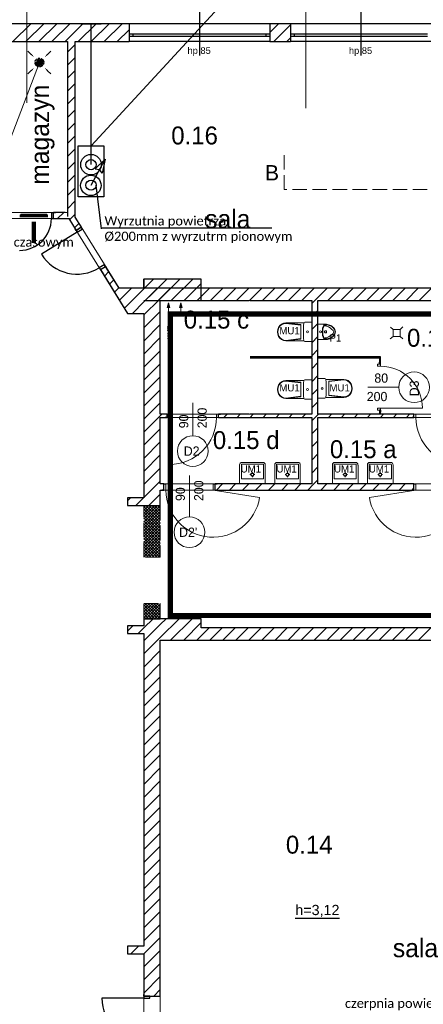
# Model space of a CAD drawing. Header units: millimetres. Extents: x -40063 to 512011, y 350190 to 687060.
# Tile 93 of 256: x 169329 to 177206, y 499789 to 519010. Entities that reach past the tile are written whole.
import ezdxf

# ---------------------------------------------------------------- set-up
doc = ezdxf.new("R2010")
doc.units = ezdxf.units.MM
for name, pattern in [('DASHDOT', [1, 0.5, -0.25, 0, -0.25]), ('DASHED', [0.75, 0.5, -0.25]), ('Krawędzie ukryte', [391.222223, 282.222223, -109])]:
    doc.linetypes.add(name, pattern=pattern)
doc.layers.get('0').update_dxf_attribs({"color": 8})
for name, color, linetype in [('2D - Ogólne', 8, 'Continuous'), ('Elementy Modelu - Strefy', 8, 'Continuous'), ('FLUID-KK-50-ARRGR', 7, 'Continuous'), ('IS_urządzenia', 7, 'Continuous'), ('IS_WM_OPIS', 7, 'Continuous'), ('J_opis pomieszczeń', 8, 'Continuous'), ('Konstrukcja - Ściany zew', 8, 'Continuous'), ('Opisy - Teksty', 8, 'Continuous'), ('Wnętrze - Umeblowanie', 8, 'Continuous'), ('X_ref', 8, 'Continuous')]:
    doc.layers.add(name, color=color, linetype=linetype)
for name, color, linetype, lineweight in [('_IS_WM_OPIS', 7, 'Continuous', 9), ('FLUID-BILANSE', 150, 'Continuous', 18), ('FLUID-KK', 3, 'Continuous', 35), ('J_centrala', 6, 'Continuous', 30), ('J_czerpnia', 4, 'Continuous', 30), ('J_opis srednicy', 7, 'Continuous', 30), ('J_wywiew W1.1', 30, 'Continuous', 30), ('J_zakres opracowania', 226, 'DASHDOT', 30)]:
    doc.layers.add(name, color=color, linetype=linetype, lineweight=lineweight)
doc.styles.add('FDBES', font='simplex.shx')
doc.styles.add('GENERATED_STYLE_1', font='arial.ttf')
doc.styles.add('GENERATED_STYLE_2', font='txt')
doc.styles.get("Standard").update_dxf_attribs({"font": 'arial.ttf'})
doc.dimstyles.new('FDBES', dxfattribs={"dimscale": 50, "dimtxt": 4, "dimasz": 2.5, "dimexe": 0.8, "dimexo": 2, "dimgap": 1, "dimtad": 1, "dimdsep": 46, "dimtxsty": 'FDBES', "dimcen": 2.5, "dimclrd": 4, "dimclre": 5, "dimadec": 0, "dimazin": 0, "dimtfac": 1, "dimtmove": 0, "dimatfit": 3, "dimfxl": 1, "dimarcsym": 0})
pattern_1 = [(45, (-2267103.37, 896171.5), (-127.279217, 127.279217), [])]

# ---------------------------------------------------------------- blocks, each defined once
blk = doc.blocks.new('*U3010')
at = {"color": 0, "linetype": 'ByBlock', "lineweight": -2}
for p, q in [((270, 0, 20), (-270, 0, 20)), ((250, 0), (-250, 0)), ((250, 0, -20), (-250, 0, -20)), ((250, 0, -20), (250, 0)), ((270, 0), (250, 0)), ((-250, 0), (-270, 0)), ((-250, 0, -20), (-250, 0))]:
    blk.add_line(p, q, dxfattribs=at)
at = {"linetype": 'Continuous', "lineweight": -3}
for p, q in [((270, 0, 20), (-270, 0, 20)), ((-270, 0, 20), (270, 0, 20))]:
    blk.add_line(p, q, dxfattribs=at)
blk = doc.blocks.new('fgdfxf')
at = {"layer": 'J_opis srednicy'}
for p, q in [((13318.2, 246.6), (13346.1, 297.5)), ((13346.1, 297.5), (13326.1, 278.2)), ((13346.1, 297.5), (13340.1, 270.3)), ((13326.1, 278.2), (13335, 277.2)), ((13340.1, 270.3), (13334.6, 277.4))]:
    blk.add_line(p, q, dxfattribs=at)
blk = doc.blocks.new('dfghfgh')
at = {"layer": 'IS_urządzenia', "color": 30}
for p, q in [((8676.1, 317.9), (8669.7, 324.3)), ((8676.1, 317.9), (8669.7, 324.3)), ((8676.1, 317.9), (8669.7, 324.3)), ((8707.9, 317.9), (8714.3, 324.2)), ((8707.9, 317.9), (8714.3, 324.2)), ((8707.9, 317.9), (8714.3, 324.2)), ((8676, 286.1), (8669.6, 279.7)), ((8676, 286.1), (8669.6, 279.7)), ((8676, 286.1), (8669.6, 279.7)), ((8707.9, 286), (8714.2, 279.7)), ((8707.9, 286), (8714.2, 279.7)), ((8707.9, 286), (8714.2, 279.7))]:
    blk.add_line(p, q, dxfattribs=at)
at = {"layer": 'IS_urządzenia', "color": 30, "linetype": 'DASHED'}
for radius in [8.5, 8.5, 8.5, 6.38, 6.38, 6.38, 4.25, 4.25, 4.25, 2.12, 2.12, 2.12]:
    blk.add_circle((8692, 302), radius, dxfattribs=at)
at = {"layer": 'IS_urządzenia', "color": 30, "linetype": 'ByBlock', "lineweight": -2}
blk.add_circle((8692, 302), 4.25, dxfattribs=at)
blk.add_circle((8692, 302), 4.25, dxfattribs=at)
blk.add_circle((8692, 302), 4.25, dxfattribs=at)
at = {"layer": 'IS_urządzenia', "color": 30}
for points in [[(8677, 318.8), (8681.7, 312.2), (8675.1, 317)], [(8677, 318.8), (8681.7, 312.2), (8675.1, 317)], [(8677, 318.8), (8681.7, 312.2), (8675.1, 317)], [(8708.8, 316.9), (8702.2, 312.2), (8706.9, 318.8)], [(8708.8, 316.9), (8702.2, 312.2), (8706.9, 318.8)], [(8708.8, 316.9), (8702.2, 312.2), (8706.9, 318.8)], [(8675.1, 287), (8681.7, 291.7), (8677, 285.1)], [(8675.1, 287), (8681.7, 291.7), (8677, 285.1)], [(8675.1, 287), (8681.7, 291.7), (8677, 285.1)], [(8706.9, 285.1), (8702.2, 291.7), (8708.8, 287)], [(8706.9, 285.1), (8702.2, 291.7), (8708.8, 287)], [(8706.9, 285.1), (8702.2, 291.7), (8708.8, 287)]]:
    blk.add_solid(points, dxfattribs=at)
blk = doc.blocks.new('fdgdfg')
at = {"layer": '2D - Ogólne', "color": 8, "linetype": 'Krawędzie ukryte', "lineweight": 13}
for p, q in [((-169194, 507258), (-169194, 507969)), ((-145666, 507258), (-169194, 507258)), ((-168372, 504841), (-171211, 504841))]:
    blk.add_line(p, q, dxfattribs=at)
at = {"layer": '2D - Ogólne', "color": 8, "linetype": 'Continuous'}
for p, q in [((-171930, 505330), (-171930, 505510)), ((-170811, 505330), (-170811, 505510))]:
    blk.add_line(p, q, dxfattribs=at)
at = {"layer": '2D - Ogólne', "color": 12, "linetype": 'Continuous', "lineweight": 13}
for p, q in [((-171449, 505047), (-171474, 504953)), ((-171424, 504953), (-171474, 504953)), ((-171449, 505047), (-171424, 504953)), ((-171449, 504629), (-171449, 504953)), ((-171211, 505047), (-171236, 504953)), ((-171186, 504953), (-171236, 504953)), ((-171211, 505047), (-171186, 504953)), ((-171211, 504835), (-171211, 504953))]:
    blk.add_line(p, q, dxfattribs=at)
at = {"layer": '2D - Ogólne', "color": 12, "linetype": 'Continuous', "lineweight": 13, "extrusion": (0, 0, -1)}
for points in [[(171424, 504953), (171449, 505047), (171474, 504953)], [(171186, 504953), (171211, 505047), (171236, 504953)]]:
    blk.add_solid(points, dxfattribs=at)
at = {"layer": 'Elementy Modelu - Strefy', "color": 8, "linetype": 'Continuous', "lineweight": 0}
for p, q in [((-173420, 510145), (-174590, 510145)), ((-173420, 506810), (-173420, 510145)), ((-173270, 510145), (-165590, 510145)), ((-173270, 506719), (-173270, 510145)), ((-174590, 506810), (-173420, 506810)), ((-173393, 506690), (-174590, 506690)), ((-172250, 504840), (-173393, 506690)), ((-172412, 505330), (-173270, 506719)), ((-170811, 505510), (-171938, 505510)), ((-171938, 505510), (-171938, 505330)), ((-170811, 505330), (-170811, 505510)), ((-171938, 505330), (-172412, 505330)), ((-165590, 505330), (-170811, 505330)), ((-171610, 505090), (-168654, 505090)), ((-171610, 505046), (-171610, 505090)), ((-171610, 502870), (-171610, 505046)), ((-168654, 505090), (-168654, 502870)), ((-168534, 502870), (-168534, 505090)), ((-168534, 505090), (-165590, 505090)), ((-171930, 504840), (-172250, 504840)), ((-171930, 501240), (-171930, 504840)), ((-168654, 502870), (-171610, 502870)), ((-165590, 502870), (-168534, 502870)), ((-171610, 502810), (-168654, 502810)), ((-171610, 501510), (-171610, 502810)), ((-168654, 502810), (-168654, 501510)), ((-168534, 501510), (-168534, 502810)), ((-168534, 502810), (-165590, 502810)), ((-168654, 501510), (-171610, 501510)), ((-165590, 501510), (-168534, 501510)), ((-165590, 501390), (-171610, 501390)), ((-171610, 501390), (-171610, 501090)), ((-172250, 501090), (-172250, 501240)), ((-172250, 501240), (-171930, 501240)), ((-171610, 501090), (-172250, 501090)), ((-171930, 498740), (-171930, 498880)), ((-171930, 498880), (-170810, 498880)), ((-170810, 498880), (-170810, 498700)), ((-172250, 498590), (-172250, 498740)), ((-172250, 498740), (-171930, 498740)), ((-171930, 498590), (-172250, 498590)), ((-171930, 492490), (-171930, 498590)), ((-170810, 498700), (-165590, 498700)), ((-171610, 498460), (-171610, 490120)), ((-165590, 498460), (-171610, 498460)), ((-172250, 492340), (-172250, 492490)), ((-172250, 492490), (-171930, 492490)), ((-171930, 492340), (-172250, 492340)), ((-171930, 489990), (-171930, 492340))]:
    blk.add_line(p, q, dxfattribs=at)
at = {"layer": 'J_opis pomieszczeń', "color": 8, "linetype": 'Continuous', "lineweight": 13}
for p, q in [((-167066, 504528), (-167116, 504571)), ((-166928, 504528), (-166875, 504578)), ((-167066, 504389), (-167123, 504343)), ((-167066, 504528), (-166928, 504528)), ((-167066, 504389), (-167066, 504528)), ((-166928, 504389), (-167066, 504389)), ((-166928, 504528), (-166928, 504389)), ((-166928, 504389), (-166875, 504342))]:
    blk.add_line(p, q, dxfattribs=at)
at = {"layer": 'Konstrukcja - Ściany zew', "linetype": 'Continuous'}
for p, q in [((-170845, 511135), (-170845, 509876)), ((-167695, 511135), (-167695, 509876)), ((-172220, 510495), (-174991, 510495)), ((-174487, 510145), (-174137, 510495)), ((-174233, 510145), (-173883, 510495)), ((-173978, 510145), (-173628, 510495)), ((-173724, 510145), (-173374, 510495)), ((-173469, 510145), (-173119, 510495)), ((-173214, 510145), (-172864, 510495)), ((-172960, 510145), (-172610, 510495)), ((-172705, 510145), (-172355, 510495)), ((-172451, 510145), (-172220, 510375)), ((-174590, 510145), (-173420, 510145)), ((-173695, 506805), (-173735, 506805)), ((-173735, 506805), (-173735, 506690)), ((-173735, 506690), (-173695, 506690)), ((-173695, 506805), (-173695, 506810)), ((-173695, 506810), (-173658, 506810)), ((-173695, 506690), (-173695, 506805)), ((-173695, 506690), (-173695, 506805)), ((-173695, 506690), (-173658, 506690)), ((-173252, 506460), (-173271, 506492)), ((-173154, 506521), (-173252, 506460)), ((-173252, 506460), (-173154, 506521)), ((-173231, 506426), (-173133, 506487)), ((-173149, 506523), (-173169, 506555)), ((-173154, 506521), (-173149, 506523)), ((-173133, 506487), (-173154, 506521)), ((-173231, 506426), (-173928, 505995)), ((-173252, 506460), (-173231, 506426)), ((-172702, 505789), (-172800, 505729)), ((-172800, 505729), (-172778, 505695)), ((-172778, 505695), (-172681, 505755)), ((-172778, 505695), (-172681, 505755)), ((-172778, 505695), (-172759, 505663)), ((-172681, 505755), (-172702, 505789)), ((-172681, 505755), (-172676, 505758)), ((-172676, 505758), (-172657, 505726)), ((-171930, 505510), (-171930, 505330)), ((-171930, 505319), (-171848, 505402)), ((-171930, 505065), (-171738, 505257)), ((-171930, 504810), (-171628, 505113)), ((-171610, 502870), (-171610, 505090)), ((-171930, 504556), (-171610, 504876)), ((-171930, 504840), (-171930, 501240)), ((-171930, 504301), (-171610, 504621)), ((-171930, 504047), (-171610, 504367)), ((-171930, 503792), (-171610, 504112)), ((-171930, 503537), (-171610, 503857)), ((-171930, 503283), (-171610, 503603)), ((-171930, 503028), (-171610, 503348)), ((-171930, 502774), (-171610, 503094)), ((-171930, 502519), (-171610, 502839)), ((-171610, 501510), (-171610, 502810)), ((-171930, 502265), (-171610, 502585)), ((-171930, 502010), (-171610, 502330)), ((-171930, 501756), (-171610, 502076)), ((-171930, 501501), (-171610, 501821)), ((-171930, 501246), (-171610, 501566)), ((-171832, 501090), (-171610, 501312)), ((-171610, 501090), (-171610, 501390)), ((-171930, 498701), (-171751, 498880)), ((-171930, 498880), (-171930, 498740)), ((-171930, 498446), (-171610, 498766)), ((-171930, 498590), (-171930, 492490)), ((-171930, 498192), (-171610, 498512)), ((-171610, 491510), (-171610, 498460)), ((-171930, 497937), (-171610, 498257)), ((-171930, 497683), (-171610, 498003)), ((-171930, 497428), (-171610, 497748)), ((-171930, 497173), (-171610, 497493)), ((-171930, 496919), (-171610, 497239)), ((-171930, 496664), (-171610, 496984)), ((-171930, 496410), (-171610, 496730)), ((-171930, 496155), (-171610, 496475)), ((-171930, 495901), (-171610, 496221)), ((-171930, 495646), (-171610, 495966)), ((-171930, 495392), (-171610, 495712)), ((-171930, 495137), (-171610, 495457)), ((-171930, 494882), (-171610, 495202)), ((-171930, 494628), (-171610, 494948)), ((-171930, 494373), (-171610, 494693)), ((-171930, 494119), (-171610, 494439)), ((-171930, 493864), (-171610, 494184)), ((-171930, 493610), (-171610, 493930)), ((-171930, 493355), (-171610, 493675)), ((-171930, 493101), (-171610, 493421)), ((-171930, 492846), (-171610, 493166)), ((-171930, 492591), (-171610, 492911)), ((-171930, 492337), (-171610, 492657)), ((-171930, 492490), (-172250, 492490)), ((-172250, 492490), (-172250, 492340)), ((-172182, 492340), (-172032, 492490)), ((-172250, 492340), (-171930, 492340)), ((-171930, 492082), (-171610, 492402)), ((-171930, 492340), (-171930, 491510)), ((-171930, 491828), (-171610, 492148)), ((-171930, 491573), (-171610, 491893)), ((-171930, 491510), (-171930, 491547)), ((-171930, 491510), (-171930, 491547)), ((-171930, 491510), (-171815, 491510)), ((-171930, 491510), (-171930, 491470)), ((-171815, 491510), (-171930, 491510)), ((-171930, 491510), (-171815, 491510)), ((-171815, 491510), (-171610, 491510)), ((-171815, 491470), (-171815, 491510)), ((-171815, 491510), (-171610, 491510)), ((-171739, 491510), (-171610, 491639)), ((-171610, 491510), (-171610, 491547)), ((-171610, 491510), (-171610, 491547)), ((-171930, 491470), (-172750, 491470)), ((-171930, 491470), (-171815, 491470))]:
    blk.add_line(p, q, dxfattribs=at)
at = {"layer": 'Konstrukcja - Ściany zew', "color": 8, "linetype": 'Continuous'}
for p, q in [((-172220, 510495), (-172220, 510295)), ((-169470, 510325), (-169301, 510495)), ((-169470, 510495), (-169470, 510295)), ((-169070, 510495), (-169470, 510495)), ((-169396, 510145), (-169070, 510470)), ((-169070, 510495), (-169070, 510295)), ((-173420, 510145), (-173420, 506733)), ((-173270, 510145), (-172220, 510145)), ((-173270, 506719), (-173270, 510145)), ((-172220, 510295), (-172220, 510245)), ((-172220, 510245), (-172220, 510145)), ((-169470, 510295), (-169470, 510245)), ((-169470, 510245), (-169470, 510145)), ((-169470, 510145), (-169070, 510145)), ((-169141, 510145), (-169070, 510216)), ((-169070, 510295), (-169070, 510245)), ((-169070, 510245), (-169070, 510145)), ((-173420, 509939), (-173270, 510089)), ((-173420, 509684), (-173270, 509834)), ((-173420, 509430), (-173270, 509580)), ((-173420, 509175), (-173270, 509325)), ((-173420, 508921), (-173270, 509071)), ((-173420, 508666), (-173270, 508816)), ((-173420, 508411), (-173270, 508561)), ((-173420, 508157), (-173270, 508307)), ((-173420, 507902), (-173270, 508052)), ((-173420, 507648), (-173270, 507798)), ((-173420, 507393), (-173270, 507543)), ((-173420, 507139), (-173270, 507289)), ((-173420, 506884), (-173270, 507034)), ((-173695, 506810), (-173658, 506810)), ((-173695, 506805), (-173695, 506810)), ((-173468, 506810), (-173695, 506810)), ((-173695, 506690), (-173695, 506805)), ((-173695, 506690), (-173658, 506690)), ((-173695, 506690), (-173393, 506690)), ((-173614, 506690), (-173494, 506810)), ((-173393, 506690), (-173252, 506460)), ((-173381, 506669), (-173326, 506724)), ((-173326, 506724), (-173270, 506780)), ((-173149, 506523), (-173270, 506719)), ((-173283, 506512), (-173198, 506597)), ((-173252, 506460), (-173271, 506492)), ((-173252, 506460), (-173154, 506521)), ((-173149, 506523), (-173169, 506555)), ((-173154, 506521), (-173149, 506523)), ((-172778, 505695), (-172681, 505755)), ((-172778, 505695), (-172759, 505663)), ((-172778, 505695), (-172250, 504840)), ((-172681, 505755), (-172676, 505758)), ((-172676, 505758), (-172657, 505726)), ((-172412, 505330), (-172676, 505758)), ((-172700, 505568), (-172613, 505655)), ((-170810, 505510), (-171930, 505510)), ((-171848, 505402), (-171740, 505510)), ((-171738, 505257), (-171485, 505510)), ((-171628, 505113), (-171231, 505510)), ((-171396, 505090), (-170976, 505510)), ((-170810, 505090), (-170810, 505510)), ((-172603, 505410), (-172516, 505498)), ((-172506, 505253), (-172418, 505340)), ((-171930, 505330), (-172412, 505330)), ((-172353, 505151), (-172174, 505330)), ((-172290, 504960), (-171930, 505319)), ((-171930, 505319), (-171920, 505330)), ((-165590, 505330), (-171930, 505330)), ((-171905, 505090), (-171665, 505330)), ((-171651, 505090), (-171411, 505330)), ((-171396, 505090), (-171156, 505330)), ((-171142, 505090), (-170810, 505421)), ((-171142, 505090), (-170902, 505330)), ((-170887, 505090), (-170647, 505330)), ((-170632, 505090), (-170392, 505330)), ((-170378, 505090), (-170138, 505330)), ((-170123, 505090), (-169883, 505330)), ((-169869, 505090), (-169629, 505330)), ((-169614, 505090), (-169374, 505330)), ((-169360, 505090), (-169120, 505330)), ((-169105, 505090), (-168865, 505330)), ((-168850, 505090), (-168610, 505330)), ((-168596, 505090), (-168356, 505330)), ((-168341, 505090), (-168101, 505330)), ((-168087, 505090), (-167847, 505330)), ((-167832, 505090), (-167592, 505330)), ((-167578, 505090), (-167338, 505330)), ((-167323, 505090), (-167083, 505330)), ((-167069, 505090), (-166829, 505330)), ((-166814, 505090), (-166574, 505330)), ((-166559, 505090), (-166319, 505330)), ((-172408, 505096), (-172353, 505151)), ((-170887, 505090), (-170810, 505167)), ((-172311, 504938), (-172290, 504960)), ((-172155, 504840), (-171930, 505065)), ((-171930, 505090), (-169874, 505090)), ((-171610, 505090), (-170810, 505090)), ((-169854, 505090), (-168654, 505090)), ((-168654, 505032), (-168596, 505090)), ((-168654, 505090), (-168654, 503990)), ((-168534, 505090), (-165590, 505090)), ((-168534, 502870), (-168534, 505090)), ((-172250, 504840), (-171930, 504840)), ((-168654, 504777), (-168534, 504897)), ((-168654, 504523), (-168534, 504643)), ((-168654, 504268), (-168534, 504388)), ((-168654, 503990), (-169854, 503990)), ((-169854, 503970), (-168654, 503970)), ((-169699, 503987), (-169696, 503990)), ((-169448, 503983), (-169441, 503990)), ((-169198, 503979), (-169187, 503990)), ((-168947, 503975), (-168932, 503990)), ((-168697, 503971), (-168678, 503990)), ((-168654, 504014), (-168534, 504134)), ((-168654, 503970), (-168654, 502870)), ((-167313, 503990), (-168533, 503990)), ((-168533, 503990), (-168533, 503970)), ((-168533, 503970), (-167333, 503970)), ((-168443, 503970), (-168425, 503988)), ((-168189, 503970), (-168174, 503984)), ((-167934, 503970), (-167924, 503980)), ((-167679, 503970), (-167674, 503976)), ((-167425, 503970), (-167423, 503972)), ((-167333, 503970), (-167333, 503848)), ((-167313, 503970), (-167313, 503990)), ((-167313, 503848), (-167313, 503970)), ((-168654, 503759), (-168534, 503879)), ((-167333, 503848), (-167333, 503885)), ((-167313, 503848), (-167333, 503848)), ((-167313, 503848), (-167313, 503885)), ((-168654, 503505), (-168534, 503625)), ((-168654, 503250), (-168534, 503370)), ((-168654, 502996), (-168534, 503116)), ((-171610, 502839), (-171580, 502870)), ((-171475, 502870), (-171610, 502870)), ((-171475, 502870), (-171512, 502870)), ((-171475, 502810), (-171475, 502870)), ((-170475, 502870), (-170438, 502870)), ((-170475, 502810), (-170475, 502870)), ((-169874, 502870), (-170475, 502870)), ((-170367, 502810), (-170307, 502870)), ((-170112, 502810), (-170052, 502870)), ((-169858, 502810), (-169798, 502870)), ((-168654, 502870), (-169854, 502870)), ((-169603, 502810), (-169543, 502870)), ((-169349, 502810), (-169289, 502870)), ((-169094, 502810), (-169034, 502870)), ((-168839, 502810), (-168779, 502870)), ((-168585, 502810), (-168525, 502870)), ((-167333, 502870), (-168534, 502870)), ((-168330, 502810), (-168270, 502870)), ((-168076, 502810), (-168016, 502870)), ((-167821, 502810), (-167761, 502870)), ((-167567, 502810), (-167507, 502870)), ((-167333, 502948), (-167333, 502911)), ((-167313, 502948), (-167333, 502948)), ((-167333, 502948), (-167333, 502870)), ((-167313, 502948), (-167313, 502911)), ((-167313, 502870), (-167313, 502948)), ((-166660, 502870), (-167313, 502870)), ((-167312, 502810), (-167252, 502870)), ((-167058, 502810), (-166998, 502870)), ((-166803, 502810), (-166743, 502870)), ((-166660, 502870), (-166697, 502870)), ((-166660, 502810), (-166660, 502870)), ((-171610, 502810), (-171475, 502810)), ((-171475, 502810), (-171512, 502810)), ((-170475, 502810), (-170438, 502810)), ((-170475, 502810), (-168654, 502810)), ((-168654, 502741), (-168585, 502810)), ((-168654, 502810), (-168654, 501510)), ((-168534, 501510), (-168534, 502810)), ((-168534, 502810), (-166660, 502810)), ((-166660, 502810), (-166697, 502810)), ((-168654, 502486), (-168534, 502606)), ((-168654, 502232), (-168534, 502352)), ((-168654, 501977), (-168534, 502097)), ((-168654, 501723), (-168534, 501843)), ((-171540, 501510), (-171610, 501510)), ((-171540, 501510), (-171577, 501510)), ((-171540, 501505), (-171540, 501510)), ((-171540, 501390), (-171540, 501505)), ((-170540, 501510), (-170503, 501510)), ((-170540, 501505), (-170540, 501510)), ((-168654, 501510), (-170540, 501510)), ((-170540, 501390), (-170540, 501505)), ((-170514, 501390), (-170394, 501510)), ((-170259, 501390), (-170139, 501510)), ((-170005, 501390), (-169885, 501510)), ((-169750, 501390), (-169630, 501510)), ((-169496, 501390), (-169376, 501510)), ((-169241, 501390), (-169121, 501510)), ((-168987, 501390), (-168867, 501510)), ((-168732, 501390), (-168612, 501510)), ((-168612, 501510), (-168534, 501588)), ((-166660, 501510), (-168534, 501510)), ((-168478, 501390), (-168358, 501510)), ((-168223, 501390), (-168103, 501510)), ((-167968, 501390), (-167848, 501510)), ((-167714, 501390), (-167594, 501510)), ((-167459, 501390), (-167339, 501510)), ((-167205, 501390), (-167085, 501510)), ((-166950, 501390), (-166830, 501510)), ((-166660, 501510), (-166697, 501510)), ((-166660, 501505), (-166660, 501510)), ((-166660, 501390), (-166660, 501505)), ((-171610, 501390), (-171540, 501390)), ((-171540, 501390), (-171577, 501390)), ((-170540, 501390), (-170503, 501390)), ((-170540, 501390), (-166660, 501390)), ((-166660, 501390), (-166697, 501390)), ((-166696, 501390), (-166660, 501425)), ((-172250, 501181), (-172191, 501240)), ((-171930, 501240), (-172250, 501240)), ((-172250, 501240), (-172250, 501090)), ((-172250, 501090), (-171930, 501090)), ((-172087, 501090), (-171937, 501240)), ((-171610, 498766), (-171497, 498880)), ((-171610, 498512), (-171242, 498880)), ((-170810, 498880), (-171610, 498880)), ((-171408, 498460), (-170988, 498880)), ((-171153, 498460), (-170810, 498803)), ((-170810, 498700), (-170810, 498880)), ((-172250, 498635), (-172146, 498740)), ((-171930, 498740), (-172250, 498740)), ((-172250, 498740), (-172250, 498590)), ((-172250, 498590), (-171930, 498590)), ((-172041, 498590), (-171930, 498701)), ((-170810, 498548), (-170658, 498700)), ((-165590, 498700), (-170810, 498700)), ((-170644, 498460), (-170404, 498700)), ((-170389, 498460), (-170149, 498700)), ((-170135, 498460), (-169895, 498700)), ((-169880, 498460), (-169640, 498700)), ((-169626, 498460), (-169386, 498700)), ((-169371, 498460), (-169131, 498700)), ((-169117, 498460), (-168877, 498700)), ((-168862, 498460), (-168622, 498700)), ((-168607, 498460), (-168367, 498700)), ((-168353, 498460), (-168113, 498700)), ((-168098, 498460), (-167858, 498700)), ((-167844, 498460), (-167604, 498700)), ((-167589, 498460), (-167349, 498700)), ((-167335, 498460), (-167095, 498700)), ((-167080, 498460), (-166840, 498700)), ((-166825, 498460), (-166585, 498700)), ((-166571, 498460), (-166331, 498700)), ((-171610, 498460), (-170810, 498460)), ((-170898, 498460), (-170810, 498548)), ((-170810, 498460), (-165590, 498460))]:
    blk.add_line(p, q, dxfattribs=at)
at = {"layer": 'Konstrukcja - Ściany zew', "color": 7, "linetype": 'Continuous'}
for p, q in [((-169470, 510495), (-172220, 510495)), ((-166320, 510495), (-169070, 510495)), ((-172220, 510295), (-172145, 510295)), ((-172220, 510295), (-172220, 510245)), ((-172145, 510245), (-172220, 510245)), ((-169470, 510145), (-172220, 510145)), ((-172145, 510295), (-172145, 510245)), ((-172145, 510295), (-169545, 510295)), ((-169545, 510245), (-172145, 510245)), ((-169545, 510245), (-169545, 510295)), ((-169545, 510295), (-169470, 510295)), ((-169470, 510245), (-169545, 510245)), ((-169470, 510295), (-169470, 510245)), ((-169070, 510295), (-168995, 510295)), ((-169070, 510295), (-169070, 510245)), ((-168995, 510245), (-169070, 510245)), ((-166320, 510145), (-169070, 510145)), ((-168995, 510295), (-168995, 510245)), ((-168995, 510295), (-166395, 510295)), ((-166395, 510245), (-168995, 510245)), ((-171930, 501090), (-171610, 501090)), ((-171930, 498880), (-171610, 498880))]:
    blk.add_line(p, q, dxfattribs=at)
at = {"layer": 'Konstrukcja - Ściany zew', "color": 8, "linetype": 'Continuous', "lineweight": 13}
for p, q in [((-167373, 503848), (-167373, 503808)), ((-167313, 503848), (-167373, 503848)), ((-167373, 503808), (-167313, 503808)), ((-167333, 503848), (-167333, 503885)), ((-167313, 503848), (-167333, 503848)), ((-167313, 503848), (-167313, 503885)), ((-167313, 503808), (-167313, 503848)), ((-166956, 503398), (-167557, 503398)), ((-170975, 502452), (-170975, 503093)), ((-171475, 502870), (-171512, 502870)), ((-171435, 502870), (-171475, 502870)), ((-171475, 502870), (-171475, 502810)), ((-171475, 502810), (-171475, 502870)), ((-171435, 502810), (-171435, 502870)), ((-170475, 502870), (-170515, 502870)), ((-170515, 502870), (-170515, 502810)), ((-170475, 502810), (-170475, 502870)), ((-170475, 502810), (-170475, 502870)), ((-170475, 502870), (-170438, 502870)), ((-167313, 502988), (-167373, 502988)), ((-167373, 502988), (-167373, 502948)), ((-167373, 502948), (-167313, 502948)), ((-167313, 502948), (-167333, 502948)), ((-167333, 502948), (-167333, 502911)), ((-167313, 502948), (-167313, 502988)), ((-167313, 502988), (-166493, 502988)), ((-167313, 502948), (-167313, 502911)), ((-166660, 502870), (-166697, 502870)), ((-166660, 502870), (-166620, 502870)), ((-166660, 502810), (-166660, 502870)), ((-166660, 502810), (-166660, 502870)), ((-166620, 502870), (-166620, 502810)), ((-171475, 502810), (-171512, 502810)), ((-171475, 502810), (-171435, 502810)), ((-171435, 502810), (-171435, 501890)), ((-170515, 502810), (-170475, 502810)), ((-170475, 502810), (-170438, 502810)), ((-166660, 502810), (-166697, 502810)), ((-166620, 502810), (-166660, 502810)), ((-170061, 501892), (-170061, 501510)), ((-170028, 501612), (-170028, 501886)), ((-170017, 501896), (-169605, 501896)), ((-170011, 501930), (-169615, 501930)), ((-169595, 501886), (-169595, 501612)), ((-169561, 501510), (-169561, 501880)), ((-169377, 501892), (-169377, 501510)), ((-169343, 501612), (-169343, 501886)), ((-169332, 501896), (-168921, 501896)), ((-169327, 501930), (-168930, 501930)), ((-168910, 501886), (-168910, 501612)), ((-168877, 501510), (-168877, 501880)), ((-168251, 501892), (-168251, 501510)), ((-168218, 501612), (-168218, 501886)), ((-168207, 501896), (-167796, 501896)), ((-168201, 501930), (-167805, 501930)), ((-167785, 501886), (-167785, 501612)), ((-167751, 501510), (-167751, 501880)), ((-167567, 501892), (-167567, 501510)), ((-167533, 501612), (-167533, 501886)), ((-167523, 501896), (-167111, 501896)), ((-167517, 501930), (-167120, 501930)), ((-167100, 501886), (-167100, 501612)), ((-167067, 501510), (-167067, 501880)), ((-171040, 500868), (-171040, 501676)), ((-169829, 501692), (-169860, 501692)), ((-169814, 501710), (-169814, 501741)), ((-169812, 501677), (-169812, 501646)), ((-169796, 501694), (-169766, 501694)), ((-169145, 501692), (-169176, 501692)), ((-169129, 501710), (-169129, 501741)), ((-169128, 501677), (-169128, 501646)), ((-169112, 501694), (-169081, 501694)), ((-168020, 501692), (-168050, 501692)), ((-168004, 501710), (-168004, 501741)), ((-168002, 501677), (-168002, 501646)), ((-167987, 501694), (-167956, 501694)), ((-167335, 501692), (-167366, 501692)), ((-167319, 501710), (-167319, 501741)), ((-167318, 501677), (-167318, 501646)), ((-167302, 501694), (-167271, 501694)), ((-171540, 501510), (-171577, 501510)), ((-171540, 501505), (-171540, 501510)), ((-171540, 501505), (-171500, 501505)), ((-171540, 501390), (-171540, 501505)), ((-171540, 501390), (-171540, 501505)), ((-171500, 501505), (-171500, 501390)), ((-170580, 501390), (-170580, 501505)), ((-170580, 501505), (-170540, 501505)), ((-170540, 501505), (-170540, 501510)), ((-170540, 501510), (-170503, 501510)), ((-170540, 501505), (-170540, 501390)), ((-170540, 501390), (-170540, 501505)), ((-170061, 501510), (-169561, 501510)), ((-169595, 501612), (-170028, 501612)), ((-169377, 501510), (-168877, 501510)), ((-168910, 501612), (-169343, 501612)), ((-168251, 501510), (-167751, 501510)), ((-167785, 501612), (-168218, 501612)), ((-167567, 501510), (-167067, 501510)), ((-167100, 501612), (-167533, 501612)), ((-166660, 501510), (-166697, 501510)), ((-166660, 501505), (-166660, 501510)), ((-166620, 501505), (-166660, 501505)), ((-166660, 501505), (-166660, 501390)), ((-166660, 501390), (-166660, 501505)), ((-166620, 501390), (-166620, 501505)), ((-171540, 501390), (-171577, 501390)), ((-171500, 501390), (-171540, 501390)), ((-170540, 501390), (-170580, 501390)), ((-170580, 501390), (-169671, 501247)), ((-170540, 501390), (-170503, 501390)), ((-166620, 501390), (-167529, 501247)), ((-166660, 501390), (-166697, 501390)), ((-166660, 501390), (-166620, 501390)), ((-171930, 501048), (-171889, 501090)), ((-171930, 500992), (-171832, 501090)), ((-171930, 500935), (-171776, 501090)), ((-171930, 500879), (-171719, 501090)), ((-171930, 500822), (-171662, 501090)), ((-171930, 500766), (-171610, 501086)), ((-171610, 500809), (-171891, 501090)), ((-171610, 500866), (-171834, 501090)), ((-171610, 500922), (-171778, 501090)), ((-171610, 500979), (-171721, 501090)), ((-171610, 501035), (-171665, 501090)), ((-171610, 500753), (-171930, 501073)), ((-171930, 500709), (-171610, 501029)), ((-171610, 500696), (-171930, 501016)), ((-171930, 500652), (-171610, 500972)), ((-171610, 500640), (-171930, 500960)), ((-171930, 500596), (-171610, 500916)), ((-171610, 500583), (-171930, 500903)), ((-171930, 500539), (-171610, 500859)), ((-171610, 500526), (-171930, 500846)), ((-171930, 500483), (-171610, 500803)), ((-171610, 500470), (-171930, 500790)), ((-171930, 500426), (-171610, 500746)), ((-171610, 500413), (-171930, 500733)), ((-171930, 500370), (-171610, 500690)), ((-171610, 500357), (-171930, 500677)), ((-171930, 500313), (-171610, 500633)), ((-171610, 500300), (-171930, 500620)), ((-171930, 500256), (-171610, 500576)), ((-171610, 500244), (-171930, 500564)), ((-171930, 500200), (-171610, 500520)), ((-171610, 500187), (-171930, 500507)), ((-171930, 500143), (-171610, 500463)), ((-171610, 500130), (-171930, 500450)), ((-171930, 500087), (-171610, 500407)), ((-171616, 500079), (-171930, 500394)), ((-171672, 500079), (-171930, 500337)), ((-171881, 500079), (-171610, 500350)), ((-171729, 500079), (-171930, 500281)), ((-171786, 500079), (-171930, 500224)), ((-171842, 500079), (-171930, 500168)), ((-171824, 500079), (-171610, 500294)), ((-171768, 500079), (-171610, 500237)), ((-171711, 500079), (-171610, 500180)), ((-171655, 500079), (-171610, 500124)), ((-171899, 500079), (-171930, 500111)), ((-171930, 499125), (-171876, 499179)), ((-171930, 499068), (-171819, 499179)), ((-171930, 499012), (-171763, 499179)), ((-171930, 498955), (-171706, 499179)), ((-171930, 498899), (-171650, 499179)), ((-171610, 498886), (-171904, 499179)), ((-171893, 498880), (-171610, 499162)), ((-171610, 498942), (-171847, 499179)), ((-171610, 498999), (-171791, 499179)), ((-171610, 499056), (-171734, 499179)), ((-171610, 499112), (-171677, 499179)), ((-171610, 499169), (-171621, 499179)), ((-171661, 498880), (-171930, 499149)), ((-171717, 498880), (-171930, 499093)), ((-171774, 498880), (-171930, 499036)), ((-171831, 498880), (-171930, 498980)), ((-171836, 498880), (-171610, 499106)), ((-171779, 498880), (-171610, 499049)), ((-171723, 498880), (-171610, 498992)), ((-171887, 498880), (-171930, 498923)), ((-171666, 498880), (-171610, 498936))]:
    blk.add_line(p, q, dxfattribs=at)
at = {"layer": 'Konstrukcja - Ściany zew', "color": 8, "linetype": 'Krawędzie ukryte', "lineweight": 13}
for p, q in [((-171930, 501090), (-171610, 501090)), ((-171930, 500079), (-171930, 501090)), ((-171610, 501090), (-171610, 500079)), ((-171610, 500079), (-171930, 500079)), ((-171930, 499179), (-171610, 499179)), ((-171930, 498880), (-171930, 499179)), ((-171610, 499179), (-171610, 498880)), ((-171610, 498880), (-171930, 498880))]:
    blk.add_line(p, q, dxfattribs=at)
at = {"layer": 'Konstrukcja - Ściany zew', "color": 8, "linetype": 'Continuous', "lineweight": 13}
for centre, radius in [((-169813, 501693), 34.4), ((-169813, 501693), 24.5), ((-169128, 501693), 34.4), ((-169128, 501693), 24.5), ((-168003, 501693), 34.4), ((-168003, 501693), 24.5), ((-167319, 501693), 34.4), ((-167319, 501693), 24.5)]:
    blk.add_circle(centre, radius, dxfattribs=at)
at = {"layer": 'Konstrukcja - Ściany zew', "linetype": 'Continuous'}
for centre, radius, start, end in [((-174355, 506690), 620, 270, 0), ((-173231, 506426), 820, 211.7125, 301.7125), ((-171930, 491470), 820, 180, 270)]:
    blk.add_arc(centre, radius, start, end, dxfattribs=at)
at = {"layer": 'Konstrukcja - Ściany zew', "color": 8, "linetype": 'Continuous', "lineweight": 13}
for centre, radius, start, end in [((-167313, 502988), 820, 0, 90), ((-166656, 503398), 300, 90, 270), ((-166656, 503398), 300, 270, 90), ((-171435, 502810), 920, 270, 0), ((-165700, 502810), 920, 180, 270), ((-170975, 502152), 300, 0, 180), ((-170975, 502152), 300, 180, 0), ((-170017, 501886), 44.5, 82.4747, 187.5253), ((-170017, 501886), 10.7, 90, 176.7164), ((-169605, 501886), 44.5, 352.4747, 97.5253), ((-169605, 501886), 10.7, 3.2836, 90), ((-169332, 501886), 44.5, 82.4747, 187.5253), ((-169332, 501886), 10.7, 90, 176.7164), ((-168921, 501886), 44.5, 352.4747, 97.5253), ((-168921, 501886), 10.7, 3.2836, 90), ((-168207, 501886), 44.5, 82.4747, 187.5253), ((-168207, 501886), 10.7, 90, 176.7164), ((-167796, 501886), 44.5, 352.4747, 97.5253), ((-167796, 501886), 10.7, 3.2836, 90), ((-167523, 501886), 44.5, 82.4747, 187.5253), ((-167523, 501886), 10.7, 90, 176.7164), ((-167111, 501886), 44.5, 352.4747, 97.5253), ((-167111, 501886), 10.7, 3.2836, 90), ((-170580, 501390), 920, 180, 351.0358), ((-166620, 501390), 920, 188.9642, 0), ((-171040, 500568), 300, 0, 180), ((-171040, 500568), 300, 180, 0)]:
    blk.add_arc(centre, radius, start, end, dxfattribs=at)
at = {"layer": 'Opisy - Teksty', "color": 8, "linetype": 'Continuous'}
blk.add_line((-168975, 493035), (-168113, 493035), dxfattribs=at)
at = {"layer": 'Wnętrze - Umeblowanie', "color": 8, "linetype": 'Continuous', "lineweight": 5}
for p, q in [((-168807, 504654), (-169161, 504654)), ((-169160, 504654), (-168870, 504620)), ((-169160, 504645), (-168870, 504611)), ((-168870, 504479), (-168870, 504620)), ((-168654, 504669), (-168786, 504669)), ((-168654, 504289), (-168654, 504669)), ((-168533, 504329), (-168533, 504629)), ((-168533, 504629), (-168391, 504629)), ((-168870, 504479), (-168870, 504338)), ((-168402, 504487), (-168402, 504471)), ((-168375, 504498), (-168391, 504498)), ((-168391, 504460), (-168375, 504460)), ((-168364, 504487), (-168364, 504471)), ((-168808, 504304), (-169161, 504304)), ((-169160, 504313), (-168870, 504347)), ((-169160, 504304), (-168870, 504338)), ((-168654, 504289), (-168786, 504289)), ((-168533, 504329), (-168391, 504329)), ((-168807, 503529), (-169161, 503529)), ((-169160, 503529), (-168870, 503495)), ((-169160, 503520), (-168870, 503486)), ((-168870, 503354), (-168870, 503495)), ((-168654, 503544), (-168786, 503544)), ((-168654, 503164), (-168654, 503544)), ((-168533, 503186), (-168533, 503566)), ((-168533, 503566), (-168401, 503566)), ((-168380, 503551), (-168027, 503551)), ((-168027, 503551), (-168318, 503517)), ((-168027, 503542), (-168318, 503508)), ((-168318, 503376), (-168318, 503517)), ((-169160, 503188), (-168870, 503222)), ((-169160, 503179), (-168870, 503213)), ((-168870, 503354), (-168870, 503213)), ((-168380, 503201), (-168027, 503201)), ((-168318, 503376), (-168318, 503235)), ((-168027, 503210), (-168318, 503244)), ((-168027, 503201), (-168318, 503235)), ((-168808, 503179), (-169161, 503179)), ((-168654, 503164), (-168786, 503164)), ((-168533, 503186), (-168401, 503186))]:
    blk.add_line(p, q, dxfattribs=at)
at = {"layer": 'Wnętrze - Umeblowanie', "color": 8, "linetype": 'Continuous', "lineweight": 5, "extrusion": (0, 0, -1)}
for centre, major_axis, ratio, start_param, end_param in [((-169161, 504479), (0, -175), 0.933096, 0, 3.141593), ((-169160, 504479), (0, -166), 0.93174, 0, 3.141593), ((-167174, 504479), (-1643, 0), 0.989247, 6.178217, 6.388032), ((-168786, 504647), (-22.3, 0), 0.989247, 0.100415, 1.570796), ((-168033, 504479), (416, 0), 0.975462, 2.959001, 3.324185), ((-168298, 504530), (146, 0), 0.975462, 3.298788, 3.751596), ((-168040, 504479), (398, 0), 0.975462, 2.916513, 3.366672), ((-168334, 504543), (96.5, 0), 0.975462, 3.384212, 3.691181), ((-168381, 504586), (44.8, 0), 0.975462, 3.760504, 4.481744), ((-168373, 504566), (51.2, 0), 0.975462, 3.689348, 4.806519), ((-168386, 504536), (63.6, 0), 0.975462, 4.355613, 5.078742), ((-168387, 504433), (201, 0), 0.975462, 4.692652, 5.138529), ((-168395, 504380), (244, 0), 0.975462, 4.825054, 5.424258), ((-168503, 504268), (362, 0), 0.975462, 5.108838, 5.534452), ((-168397, 504399), (237, 0), 0.975462, 5.11516, 5.498914), ((-168313, 504479), (113, 0), 0.975462, 5.461478, 6.283185), ((-168313, 504479), (120, 0), 0.975462, 5.48967, 7.0767), ((-168298, 504427), (146, 0), 0.975462, 2.53159, 2.984397), ((-168334, 504415), (96.5, 0), 0.975462, 2.592004, 2.898973), ((-168373, 504392), (51.2, 0), 0.975462, 1.476667, 2.593837), ((-168386, 504422), (63.6, 0), 0.975462, 1.204444, 1.927572), ((-168391, 504487), (11.1, 0), 0.975462, 3.141593, 4.712389), ((-168391, 504471), (11.1, 0), 0.975462, 1.570796, 3.141593), ((-168375, 504487), (11.1, 0), 0.975462, 4.712389, 6.283185), ((-168375, 504471), (11.1, 0), 0.975462, 0, 1.570796), ((-168395, 504578), (244, 0), 0.975462, 0.858927, 1.458131), ((-168503, 504690), (362, 0), 0.975462, 0.748733, 1.174347), ((-168397, 504559), (237, 0), 0.975462, 0.784271, 1.168026), ((-168271, 504479), (45.1, 0), 0.975462, 5.551687, 7.014683), ((-168313, 504479), (113, 0), 0.975462, 0, 0.821707), ((-168786, 504311), (-22.3, 0), 0.989247, 4.712389, 6.173785), ((-168381, 504371), (44.8, 0), 0.975462, 1.801442, 2.522681), ((-168387, 504525), (201, 0), 0.975462, 1.144656, 1.590534), ((-169161, 503354), (0, -175), 0.933096, 0, 3.141593), ((-169160, 503354), (0, -166), 0.93174, 0, 3.141593), ((-167174, 503354), (-1643, 0), 0.989247, 6.178217, 6.388032), ((-168786, 503522), (-22.3, 0), 0.989247, 0.100415, 1.570796), ((-168786, 503186), (-22.3, 0), 0.989247, 4.712389, 6.173785)]:
    blk.add_ellipse(centre, major_axis=major_axis, ratio=ratio, start_param=start_param, end_param=end_param, dxfattribs=at)
for centre, major_axis, ratio in [((-168737, 504479), (-18.7, 0), 0.989247), ((-168484, 504479), (18.9, 0), 0.975462), ((-168737, 503354), (-18.7, 0), 0.989247)]:
    blk.add_ellipse(centre, major_axis=major_axis, ratio=ratio, dxfattribs=at)
at = {"layer": 'Wnętrze - Umeblowanie', "color": 8, "linetype": 'Continuous', "lineweight": 5}
blk.add_ellipse((-168450, 503376), major_axis=(18.7, 0), ratio=0.989247, dxfattribs=at)
for centre, major_axis, ratio, start_param, end_param in [((-168401, 503544), (22.3, 0), 0.989247, 0.100415, 1.570796), ((-170013, 503376), (1643, 0), 0.989247, 6.178217, 6.388032), ((-168027, 503376), (0, -175), 0.933096, 0, 3.141593), ((-168027, 503376), (0, -166), 0.93174, 0, 3.141593), ((-168401, 503208), (22.3, 0), 0.989247, 4.712389, 6.173785)]:
    blk.add_ellipse(centre, major_axis=major_axis, ratio=ratio, start_param=start_param, end_param=end_param, dxfattribs=at)
at = {"layer": 'Elementy Modelu - Strefy', "color": 8, "lineweight": 13, "style": 'GENERATED_STYLE_2'}
for s, p in [('0.16', (-171396, 508138)), ('0.15 c', (-171152, 504543)), ('0.15 b', (-166795, 504189)), ('0.15 d', (-170584, 502192)), ('0.15 a', (-168300, 502014)), ('0.14', (-169159, 494294))]:
    blk.add_text(s, height=350, dxfattribs=at).set_placement(p)
at = {"layer": 'J_opis pomieszczeń', "color": 8, "linetype": 'Continuous', "style": 'GENERATED_STYLE_2'}
blk.add_text('magazyn', height=360, rotation=90, dxfattribs=at).set_placement((-173782, 507351))
for p in [(-170734, 506502), (-167071, 492272)]:
    blk.add_text('sala', height=360, dxfattribs=at).set_placement(p)
at = {"layer": 'Konstrukcja - Ściany zew', "style": 'GENERATED_STYLE_1'}
for p in [(-171079, 509905), (-167929, 509905)]:
    blk.add_text('hp 85', height=130, dxfattribs=at).set_placement(p)
at = {"layer": 'Konstrukcja - Ściany zew', "color": 8, "lineweight": 13, "style": 'GENERATED_STYLE_2'}
for s, p in [('80', (-167432, 503487)), ('200', (-167580, 503127)), ('D2', (-171152, 502062)), ("D2'", (-171243, 500478))]:
    blk.add_text(s, height=180, dxfattribs=at).set_placement(p)
for s, p in [('D3', (-166564, 503221)), ('90', (-171063, 502598)), ('200', (-170703, 502598)), ('200', (-170769, 501178)), ('90', (-171129, 501178))]:
    blk.add_text(s, height=180, rotation=90, dxfattribs=at).set_placement(p)
at = {"layer": 'Opisy - Teksty', "color": 8, "linetype": 'Continuous', "lineweight": 13}
for s, height, style, p in [('B', 300, 'GENERATED_STYLE_1', (-169571, 507435)), ('w.m.', 100, 'GENERATED_STYLE_1', (-168378, 504796)), ('MU1', 140, 'GENERATED_STYLE_2', (-169285, 504432)), ('P1', 140, 'GENERATED_STYLE_2', (-168307, 504290)), ('MU1', 140, 'GENERATED_STYLE_2', (-169285, 503318)), ('MU1', 140, 'GENERATED_STYLE_2', (-168307, 503318)), ('UM1', 140, 'GENERATED_STYLE_2', (-170040, 501734)), ('UM1', 140, 'GENERATED_STYLE_2', (-169342, 501734)), ('UM1', 140, 'GENERATED_STYLE_2', (-168218, 501734)), ('UM1', 140, 'GENERATED_STYLE_2', (-167538, 501734))]:
    blk.add_text(s, height=height, dxfattribs=dict(at, style=style)).set_placement(p)
at = {"layer": 'Opisy - Teksty', "color": 8, "linetype": 'Continuous', "lineweight": 13, "style": 'GENERATED_STYLE_1'}
blk.add_text('w.m.', height=100, rotation=90, dxfattribs=at).set_placement((-171404, 504348))
at = {"layer": 'Opisy - Teksty', "color": 8, "linetype": 'Continuous', "style": 'GENERATED_STYLE_1'}
blk.add_text('h=3,12', height=200, dxfattribs=at).set_placement((-168975, 493094))
blk = doc.blocks.new('*U3011')
at = {"insert": (-200, 0), "char_height": 50, "attachment_point": 5, "style": 'FDBES'}
blk.add_mtext('\\P ', dxfattribs=at)
blk.add_leader([(0, 0), (-400, 0)], dimstyle='FDBES', override={"dimscale": 80, "dimtxt": 2.5, "dimasz": 2.5, "dimgap": 0.625, "dimtad": 1, "dimtxsty": 'Standard', "dimclrd": 256, "dimlwd": 65534})

msp = doc.modelspace()

# ---------------------------------------------------------------- hatches: boundary and pattern name
at = {"layer": 'Konstrukcja - Ściany zew', "linetype": 'Continuous'}
h = msp.add_hatch(dxfattribs=at)
h.set_pattern_fill('Bloczki_ceramiczne', color=256, style=0, pattern_type=2)
h.set_pattern_definition(pattern_1)
h.paths.add_polyline_path([(176369.12457, 512406.58916), (176349.12457, 512406.58916), (176349.12457, 512285.19), (176369.12457, 512285.19)])
h = msp.add_hatch(dxfattribs=at)
h.set_pattern_fill('Bloczki_ceramiczne', color=256, style=0, pattern_type=2)
h.set_pattern_definition(pattern_1)
h.paths.add_polyline_path([(176349.12457, 511306.58916), (176369.12457, 511306.58916), (176369.12457, 511385.19), (176349.12457, 511385.19)])
h = msp.add_hatch(dxfattribs=at)
h.set_pattern_fill('Bloczki_ceramiczne', color=256, style=0, pattern_type=2)
h.set_pattern_definition(pattern_1)
h.paths.add_polyline_path([(172142.34467, 509946.58915), (172072.3447, 509946.58915), (172072.3447, 509826.58916), (172142.34467, 509826.58916), (172142.34467, 509941.58912)])

# ---------------------------------------------------------------- linework, layer by layer
at = {"layer": '_IS_WM_OPIS', "color": 7}
for points in [[(178947.99555, 525469.44871), (170720.47088, 516550.04693)], [(168876.39998, 515989.91526), (169712.86607, 518174.36111)]]:
    msp.add_lwpolyline(points, dxfattribs=at)
at = {"layer": 'FLUID-BILANSE'}
for p, q in [((169469.6193, 517384.4793), (169469.6193, 520825.11139)), ((174913.54854, 517284.4793), (174913.54854, 520725.11139))]:
    msp.add_line(p, q, dxfattribs=at)
at = {"layer": 'IS_WM_OPIS'}
for p, q in [((170922.81731, 514927.83976), (170820.47088, 515780.04693)), ((174251.27738, 514942.91026), (170931.42084, 514942.91026))]:
    msp.add_line(p, q, dxfattribs=at)
at = {"layer": 'J_centrala'}
msp.add_lwpolyline([(170470.47088, 516550.04693), (170970.47088, 516550.04693), (170970.47088, 515550.04693), (170470.47088, 515550.04693)], close=True, dxfattribs=at)
at = {"layer": 'J_centrala', "color": 4}
for radius in [200, 100]:
    msp.add_circle((170720.47088, 516179.99567), radius, dxfattribs=at)
at = {"layer": 'J_centrala'}
for centre, radius in [((170717.60878, 515774.82838), 200), ((170720.47088, 515780.04693), 100)]:
    msp.add_circle(centre, radius, dxfattribs=at)
at = {"layer": 'J_czerpnia'}
for p, q in [((170520.47088, 518931.34422), (170920.47088, 518931.34422)), ((170720.47088, 516179.99567), (170720.47088, 518931.34422))]:
    msp.add_line(p, q, dxfattribs=at)
at = {"layer": 'J_zakres opracowania', "ltscale": 1000, "const_width": 100}
msp.add_lwpolyline([(145238.97833, 455200), (179698.13773, 455200), (179698.13773, 465499.99363), (168198.34775, 465499.99363), (168198.34775, 475277.34862), (179787.48799, 475277.34862), (179787.48799, 507377.27761), (172267.92013, 507377.27761), (172267.92013, 513264.6274), (178887.83809, 513264.6274), (178887.83809, 519214.61675), (169238.45678, 519214.61675), (169238.45678, 523014.48912), (139342.26689, 523014.48912), (139342.26689, 512420.85011), (168578.26628, 512420.85011), (168578.26628, 488928.49204), (155218.96566, 488928.49204), (155218.96566, 468968.52781), (145238.97833, 468968.52781), (145238.97833, 455200)], dxfattribs=at)

# ---------------------------------------------------------------- block references
at = {"layer": 'FLUID-KK', "linetype": 'Continuous', "extrusion": (-5.02105e-15, -1, 6.12323e-17), "xscale": 1.016, "yscale": 1.016, "zscale": 1.016, "rotation": 360}
msp.add_blockref('*U3010', (169604.23034, 0, -515188.74588), dxfattribs=at)
at = {"layer": 'FLUID-KK-50-ARRGR', "xscale": 1.016, "yscale": 1.016, "zscale": 1.016, "rotation": 89.9999999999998}
msp.add_blockref('*U3011', (169604.23034, 515061.74588), dxfattribs=at)
at = {"layer": 'J_opis srednicy', "xscale": 10, "yscale": 10, "zscale": 10}
msp.add_blockref('fgdfxf', (37538.52535, 513313.87602), dxfattribs=at)
at = {"layer": 'J_wywiew W1.1', "xscale": 10, "yscale": 10, "zscale": 10}
msp.add_blockref('dfghfgh', (82793.35903, 515154.63685), dxfattribs=at)
at = {"layer": 'X_ref'}
msp.add_blockref('fdgdfg', (343682.59615, 8436.71479), dxfattribs=at)

# ---------------------------------------------------------------- texts
at = {"layer": 'IS_WM_OPIS', "char_height": 179.9999966, "width": 5935.9201341, "attachment_point": 1, "rotation": 0.000000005}
for s, insert in [('\\fCalibri|b0|i0|c238;Wentylator \\Pilość powietrza 20m3/h\\Pspręż 20Pa\\Pmoc 20W\\Pzasilenie 230V\\Pzałączany oświetleniem z opożnieniem czasowym\\Pwłączony do kanału grawitacyjnego', (164743.03333, 516260.00983)), ('\\fCalibri|b0|i0|c238;Wyrzutnia powietrza\\P%%C200mm z wyrzutrm pionowym', (170983.82064, 515172.90023)), ('\\fCalibri|b0|i0|c238;czerpnia powietrza \\P400x250mm', (175677.08969, 499899.4763))]:
    msp.add_mtext(s, dxfattribs=dict(at, insert=insert))

doc.saveas('drawing.dxf')
